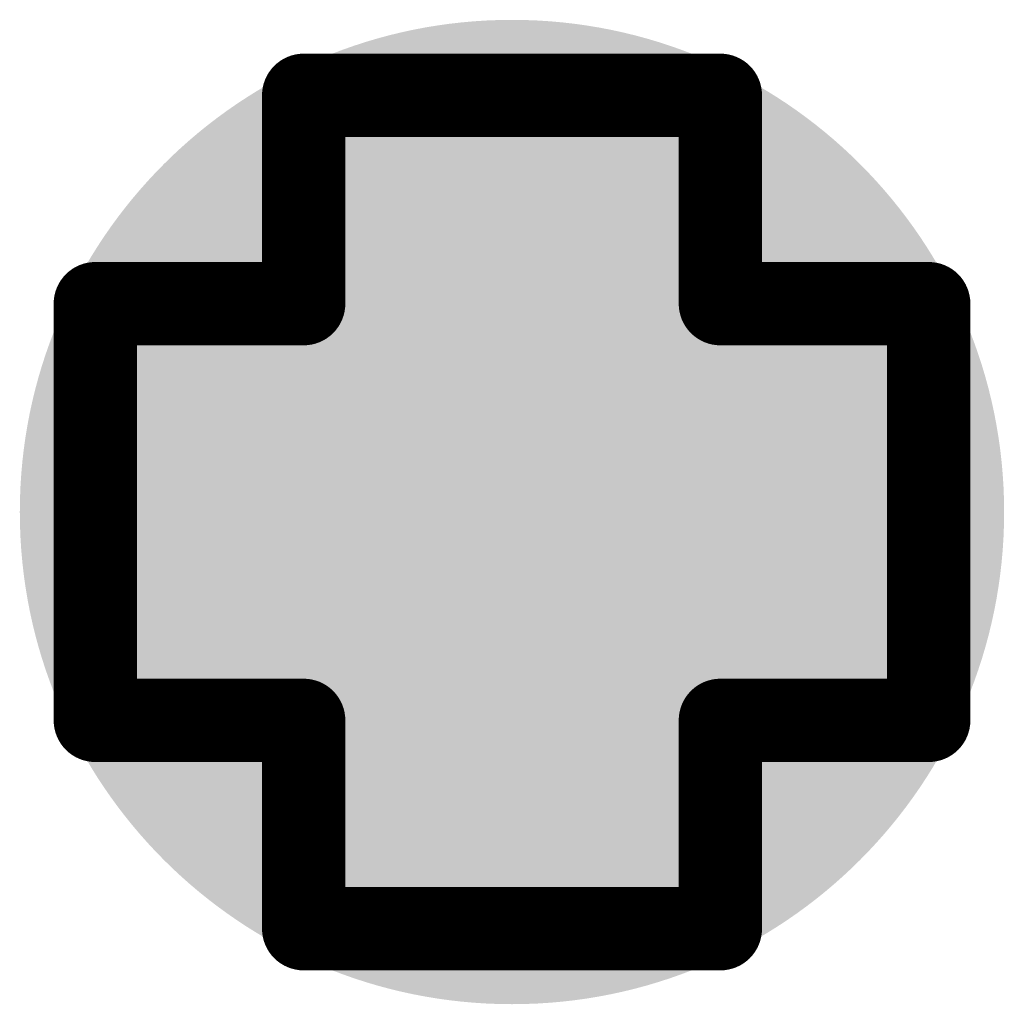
# Model space of a CAD drawing. Header units: inches. Extents: x -0.1 to 10.2, y 0 to 6.5.
# Tile 12 of 95: x 0.9567 to 0.9803, y 0.6772 to 0.7008. Entities that reach past the tile are written whole.
import ezdxf

# ---------------------------------------------------------------- set-up
doc = ezdxf.new("R2010")
doc.units = ezdxf.units.IN
doc.header["$MEASUREMENT"] = 0
for name, color, linetype in [('Bottom Layer', 5, 'Continuous'), ('Drill Drawing', 1, 'Continuous'), ('Top Layer', 1, 'Continuous'), ('Via Holes', 16, 'Continuous')]:
    doc.layers.add(name, color=color, linetype=linetype)

msp = doc.modelspace()

# ---------------------------------------------------------------- hatches: boundary and pattern name
at = {"layer": 'Bottom Layer'}
h = msp.add_hatch(color=5, dxfattribs=at)
edge = h.paths.add_edge_path()
edge.add_arc((0.968503, 0.688976), 0.011811, 0, 360)
at = {"layer": 'Top Layer'}
h = msp.add_hatch(color=1, dxfattribs=at)
edge = h.paths.add_edge_path()
edge.add_arc((0.968503, 0.688976), 0.011811, 0, 360)
at = {"layer": 'Via Holes'}
h = msp.add_hatch(color=7, dxfattribs=at)
edge = h.paths.add_edge_path()
edge.add_arc((0.968503, 0.688976), 0.005906, 0, 360)

# ---------------------------------------------------------------- linework, layer by layer
at = {"layer": 'Drill Drawing', "const_width": 0.002}
for points in [[(0.963503, 0.693976), (0.963503, 0.698976)], [(0.963503, 0.698976), (0.973503, 0.698976)], [(0.973503, 0.693976), (0.973503, 0.698976)], [(0.958503, 0.683976), (0.958503, 0.693976)], [(0.958503, 0.693976), (0.963503, 0.693976)], [(0.973503, 0.693976), (0.978503, 0.693976)], [(0.978503, 0.683976), (0.978503, 0.693976)], [(0.958503, 0.683976), (0.963503, 0.683976)], [(0.963503, 0.678976), (0.963503, 0.683976)], [(0.973503, 0.683976), (0.978503, 0.683976)], [(0.973503, 0.678976), (0.973503, 0.683976)], [(0.963503, 0.678976), (0.973503, 0.678976)]]:
    msp.add_lwpolyline(points, dxfattribs=at)
at = {"layer": 'Drill Drawing', "const_width": 0.001}
for points in [[(0.963004, 0.698976, 1), (0.964004, 0.698976, 1)], [(0.963004, 0.698976, 1), (0.964004, 0.698976, 1)], [(0.973004, 0.698976, 1), (0.974004, 0.698976, 1)], [(0.973004, 0.698976, 1), (0.974004, 0.698976, 1)], [(0.958004, 0.693976, 1), (0.959004, 0.693976, 1)], [(0.958004, 0.693976, 1), (0.959004, 0.693976, 1)], [(0.963004, 0.693976, 1), (0.964004, 0.693976, 1)], [(0.963004, 0.693976, 1), (0.964004, 0.693976, 1)], [(0.973004, 0.693976, 1), (0.974004, 0.693976, 1)], [(0.973004, 0.693976, 1), (0.974004, 0.693976, 1)], [(0.978004, 0.693976, 1), (0.979004, 0.693976, 1)], [(0.978004, 0.693976, 1), (0.979004, 0.693976, 1)], [(0.958004, 0.683976, 1), (0.959004, 0.683976, 1)], [(0.958004, 0.683976, 1), (0.959004, 0.683976, 1)], [(0.963004, 0.683976, 1), (0.964004, 0.683976, 1)], [(0.963004, 0.683976, 1), (0.964004, 0.683976, 1)], [(0.973004, 0.683976, 1), (0.974004, 0.683976, 1)], [(0.973004, 0.683976, 1), (0.974004, 0.683976, 1)], [(0.978004, 0.683976, 1), (0.979004, 0.683976, 1)], [(0.978004, 0.683976, 1), (0.979004, 0.683976, 1)], [(0.963004, 0.678976, 1), (0.964004, 0.678976, 1)], [(0.963004, 0.678976, 1), (0.964004, 0.678976, 1)], [(0.973004, 0.678976, 1), (0.974004, 0.678976, 1)], [(0.973004, 0.678976, 1), (0.974004, 0.678976, 1)]]:
    msp.add_lwpolyline(points, format="xyb", close=True, dxfattribs=at)

doc.saveas('drawing.dxf')
